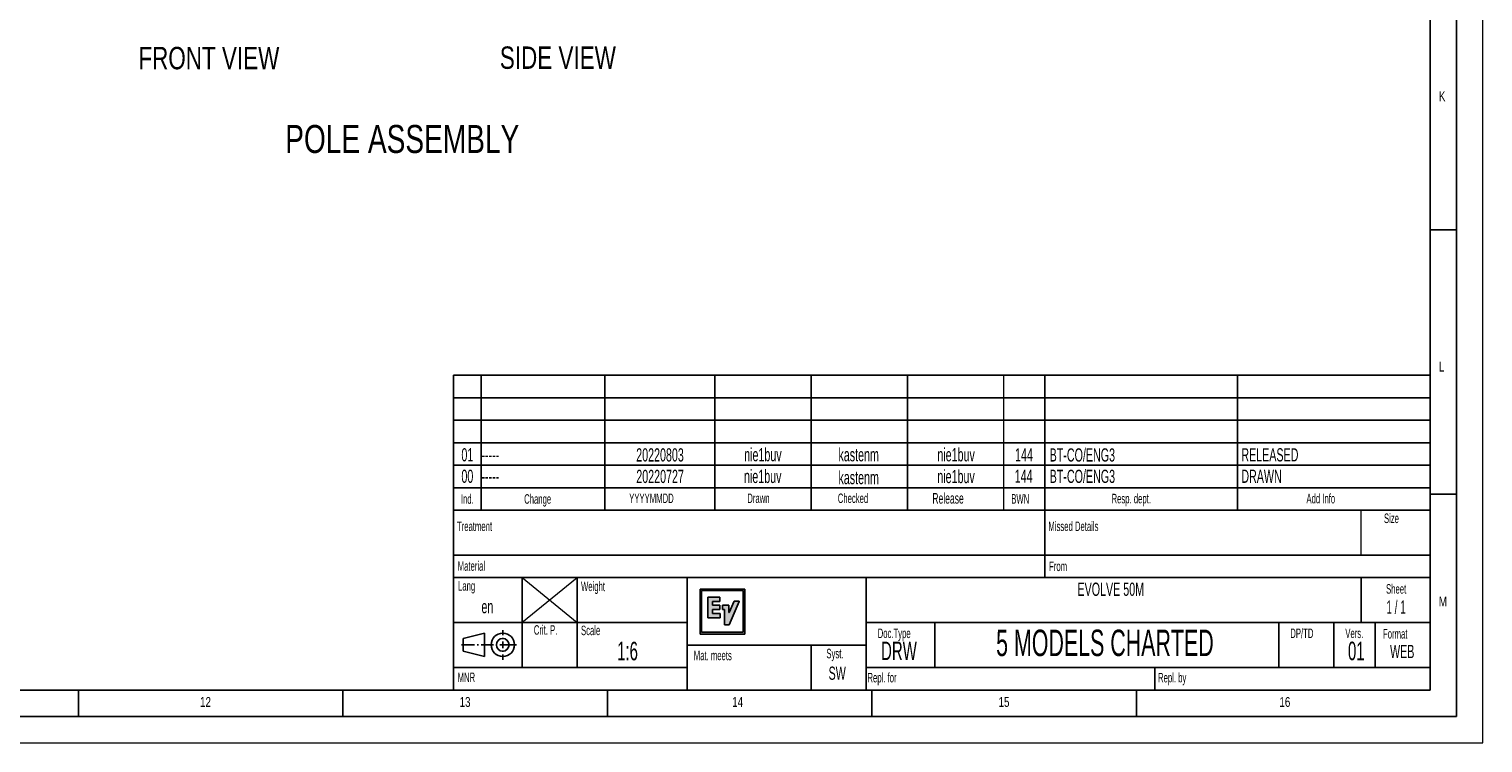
# Model space of a CAD drawing. Header units: millimetres. Extents: x 0 to 5046, y 0 to 3564.
# Tile 7 of 11: x 3397 to 5046, y 0 to 810. Entities that reach past the tile are written whole.
import ezdxf

# ---------------------------------------------------------------- set-up
doc = ezdxf.new("R2010")
doc.units = ezdxf.units.MM
doc.header["$LTSCALE"] = 6
doc.layers.add('FORMAT', color=7, linetype='Continuous')
doc.layers.add('SLD-0', color=7, linetype='Continuous')
doc.styles.add('SLDTEXTSTYLE0', font='TXT', dxfattribs={"width": 0.75})
doc.styles.add('SLDTEXTSTYLE1', font='TXT', dxfattribs={"width": 0.605})
doc.styles.add('SLDTEXTSTYLE2', font='TXT', dxfattribs={"width": 0.563})

# ---------------------------------------------------------------- blocks, each defined once
blk = doc.blocks.new('Block2')
at = {"linetype": 'Continuous', "true_color": 0xffffff}
h = blk.add_hatch(color=7, dxfattribs=at)
h.paths.add_polyline_path([(0, 51.3), (0, 0), (50.9, 0), (50.9, 51.3)], flags=0)
h.paths.add_polyline_path([(49, 49.6), (49, 2.2), (1.7, 2.2), (1.7, 49.6)], flags=0)
for points in [[(8.9, 18.6), (8.9, 18.6), (8.9, 18.6), (8.9, 18.6), (8.9, 18.7), (8.9, 42), (8.9, 42.1), (8.9, 42.1), (8.9, 42.1), (9, 42.2), (9, 42.2), (9, 42.2), (9.1, 42.2), (9.1, 42.2), (22.4, 42.2), (22.4, 42.2), (22.4, 42.2), (22.5, 42.2), (22.5, 42.2), (22.5, 42.1), (22.5, 42.1), (22.5, 42.1), (22.5, 42), (22.5, 42), (22.5, 37.4), (22.5, 37.4), (22.5, 37.4), (22.5, 37.3), (22.5, 37.3), (22.5, 37.3), (22.4, 37.2), (22.4, 37.2), (22.4, 37.2), (14.3, 37.2), (14.3, 37.2), (14.3, 37.2), (14.2, 37.2), (14.2, 37.2), (14.2, 37.1), (14.2, 37.1), (14.2, 37.1), (14.2, 37), (14.2, 33.3), (14.2, 33.2), (14.2, 33.2), (14.2, 33.2), (14.2, 33.2), (14.2, 33.1), (14.2, 33.1), (14.3, 33.1), (14.3, 33.1), (14.3, 33.1), (22.4, 33.1), (22.4, 33.1), (22.4, 33.1), (22.5, 33), (22.5, 33), (22.5, 33), (22.5, 32.9), (22.5, 32.9), (22.5, 32.9), (22.5, 32.9), (22.5, 28.2), (22.5, 28.2), (22.5, 28.1), (22.5, 28.1), (22.5, 28.1), (22.5, 28), (22.4, 28), (22.4, 28), (22.4, 28), (14.3, 28), (14.3, 28), (14.2, 28), (14.2, 28), (14.2, 27.9), (14.1, 27.9), (14.1, 27.9), (14.1, 27.8), (14.1, 27.8), (14.1, 23.8), (14.1, 23.8), (14.1, 23.8), (14.1, 23.7), (14.1, 23.7), (14.2, 23.7), (14.2, 23.7), (14.2, 23.6), (14.3, 23.6), (14.3, 23.6), (22.4, 23.6), (22.4, 23.6), (22.5, 23.6), (22.5, 23.6), (22.5, 23.6), (22.6, 23.5), (22.6, 23.5), (22.6, 23.5), (22.6, 23.4), (22.6, 23.4), (22.6, 18.7), (22.6, 18.6), (22.6, 18.6), (22.6, 18.6), (22.5, 18.5), (22.5, 18.5), (22.5, 18.5), (22.4, 18.5), (22.4, 18.5), (9.1, 18.5), (9.1, 18.5), (9, 18.5), (9, 18.5), (9, 18.5)], [(44.2, 37.4), (44.2, 37.4), (44.2, 37.3), (44.2, 37.3), (32.9, 10.8), (32.9, 10.8), (32.9, 10.8), (32.8, 10.8), (32.8, 10.7), (32.8, 10.7), (32.7, 10.7), (27.9, 10.7), (27.9, 10.7), (27.9, 10.7), (27.8, 10.8), (27.8, 10.8), (27.8, 10.8), (27.8, 10.8), (27.8, 10.9), (27.8, 10.9), (27.8, 10.9), (27.7, 11), (27.7, 11), (27.7, 27.9), (25.8, 27.9), (25.7, 27.9), (25.7, 27.9), (25.7, 28), (25.6, 28), (25.6, 28), (25.6, 28), (25.6, 28.1), (25.6, 28.1), (25.6, 28.1), (25.6, 28.2), (25.6, 28.2), (25.6, 32.9), (25.6, 32.9), (25.6, 32.9), (25.6, 33), (25.6, 33), (25.6, 33), (25.7, 33), (25.7, 33), (25.7, 33), (32.5, 33), (32.5, 33), (32.6, 33), (32.6, 33), (32.6, 33), (32.7, 33), (32.7, 32.9), (32.7, 32.9), (32.7, 32.9), (32.7, 32.8), (32.7, 32.8), (32.7, 32.8), (32.7, 24.8), (32.7, 24.8), (32.7, 24.8), (32.8, 24.8), (32.8, 24.7), (32.8, 24.7), (32.8, 24.7), (32.9, 24.7), (32.9, 24.7), (32.9, 24.7), (33, 24.7), (33, 24.7), (33, 24.8), (33.1, 24.8), (33.1, 24.8), (38.5, 37.5), (38.5, 37.6), (38.6, 37.6), (38.6, 37.6), (38.6, 37.6), (38.7, 37.6), (38.7, 37.6), (44, 37.6), (44, 37.6), (44, 37.6), (44.1, 37.6), (44.1, 37.6), (44.1, 37.6), (44.1, 37.5), (44.1, 37.5), (44.2, 37.5), (44.2, 37.4), (44.2, 37.4), (44.2, 37.4)]]:
    blk.add_hatch(color=7, dxfattribs=at).paths.add_polyline_path(points, flags=0)
at = {"layer": 'SLD-0', "color": 7, "true_color": 0xffffff}
for p, q in [((50.9, 51.3), (0, 51.3)), ((0, 51.3), (0, 0)), ((1.7, 2.2), (1.7, 49.6)), ((1.7, 49.6), (49, 49.6)), ((49, 49.6), (49, 2.2)), ((50.9, 0), (50.9, 51.3)), ((8.9, 42.1), (9, 42.2)), ((8.9, 42), (8.9, 42.1)), ((8.9, 42.1), (8.9, 42.1)), ((8.9, 42.1), (8.9, 42.1)), ((8.9, 18.7), (8.9, 42)), ((9, 42.2), (9, 42.2)), ((9, 42.2), (9, 42.2)), ((9, 42.2), (9.1, 42.2)), ((9.1, 42.2), (9.1, 42.2)), ((9.1, 42.2), (22.4, 42.2)), ((14.3, 37.2), (14.2, 37.2)), ((14.2, 37.2), (14.2, 37.2)), ((14.2, 37.2), (14.2, 37.1)), ((14.2, 37.1), (14.2, 37.1)), ((14.2, 37.1), (14.2, 37.1)), ((14.2, 37.1), (14.2, 37)), ((14.2, 37), (14.2, 33.3)), ((14.2, 33.3), (14.2, 33.2)), ((14.2, 33.2), (14.2, 33.2)), ((14.2, 33.2), (14.2, 33.2)), ((14.2, 33.2), (14.2, 33.2)), ((14.2, 33.2), (14.2, 33.1)), ((14.2, 33.1), (14.2, 33.1)), ((14.2, 33.1), (14.3, 33.1)), ((22.4, 37.2), (14.3, 37.2)), ((14.3, 37.2), (14.3, 37.2)), ((14.3, 37.2), (14.3, 37.2)), ((14.3, 33.1), (14.3, 33.1)), ((14.3, 33.1), (14.3, 33.1)), ((14.3, 33.1), (22.4, 33.1)), ((22.4, 42.2), (22.4, 42.2)), ((22.4, 42.2), (22.4, 42.2)), ((22.4, 42.2), (22.5, 42.2)), ((22.5, 37.3), (22.4, 37.2)), ((22.4, 37.2), (22.4, 37.2)), ((22.4, 37.2), (22.4, 37.2)), ((22.4, 33.1), (22.4, 33.1)), ((22.4, 33.1), (22.4, 33.1)), ((22.4, 33.1), (22.5, 33)), ((22.5, 42.2), (22.5, 42.2)), ((22.5, 42.2), (22.5, 42.1)), ((22.5, 42.1), (22.5, 42.1)), ((22.5, 42.1), (22.5, 42.1)), ((22.5, 42.1), (22.5, 42)), ((22.5, 42), (22.5, 42)), ((22.5, 42), (22.5, 37.4)), ((22.5, 37.4), (22.5, 37.4)), ((22.5, 37.4), (22.5, 37.4)), ((22.5, 37.4), (22.5, 37.3)), ((22.5, 37.3), (22.5, 37.3)), ((22.5, 37.3), (22.5, 37.3)), ((22.5, 33), (22.5, 33)), ((22.5, 33), (22.5, 33)), ((22.5, 33), (22.5, 32.9)), ((25.6, 33), (25.6, 33)), ((25.6, 33), (25.6, 33)), ((25.6, 33), (25.7, 33)), ((25.7, 33), (25.7, 33)), ((25.7, 33), (25.7, 33)), ((25.7, 33), (32.5, 33)), ((32.5, 33), (32.5, 33)), ((32.5, 33), (32.6, 33)), ((32.6, 33), (32.6, 33)), ((32.6, 33), (32.6, 33)), ((32.6, 33), (32.7, 33)), ((44.2, 37.3), (32.9, 10.8)), ((33.1, 24.8), (38.5, 37.5)), ((38.5, 37.5), (38.5, 37.6)), ((38.5, 37.6), (38.6, 37.6)), ((38.6, 37.6), (38.6, 37.6)), ((38.6, 37.6), (38.6, 37.6)), ((38.6, 37.6), (38.7, 37.6)), ((38.7, 37.6), (38.7, 37.6)), ((38.7, 37.6), (44, 37.6)), ((44, 37.6), (44, 37.6)), ((44, 37.6), (44, 37.6)), ((44, 37.6), (44.1, 37.6)), ((44.1, 37.6), (44.1, 37.6)), ((44.1, 37.6), (44.1, 37.6)), ((44.1, 37.6), (44.1, 37.5)), ((44.1, 37.5), (44.1, 37.5)), ((44.1, 37.5), (44.2, 37.5)), ((44.2, 37.5), (44.2, 37.4)), ((44.2, 37.4), (44.2, 37.3)), ((44.2, 37.4), (44.2, 37.4)), ((44.2, 37.4), (44.2, 37.4)), ((44.2, 37.4), (44.2, 37.4)), ((44.2, 37.4), (44.2, 37.4)), ((44.2, 37.3), (44.2, 37.3)), ((8.9, 18.6), (8.9, 18.7)), ((8.9, 18.6), (8.9, 18.6)), ((8.9, 18.6), (8.9, 18.6)), ((9, 18.5), (8.9, 18.6)), ((8.9, 18.6), (8.9, 18.6)), ((9.1, 18.5), (9, 18.5)), ((9, 18.5), (9, 18.5)), ((9, 18.5), (9, 18.5)), ((22.4, 18.5), (9.1, 18.5)), ((9.1, 18.5), (9.1, 18.5)), ((14.2, 27.9), (14.1, 27.9)), ((14.1, 27.9), (14.1, 27.9)), ((14.1, 27.9), (14.1, 27.8)), ((14.1, 27.8), (14.1, 27.8)), ((14.1, 27.8), (14.1, 23.8)), ((14.1, 23.8), (14.1, 23.8)), ((14.1, 23.8), (14.1, 23.8)), ((14.1, 23.8), (14.1, 23.7)), ((14.1, 23.7), (14.1, 23.7)), ((14.1, 23.7), (14.2, 23.7)), ((14.3, 28), (14.2, 28)), ((14.2, 28), (14.2, 28)), ((14.2, 28), (14.2, 27.9)), ((14.2, 23.7), (14.2, 23.7)), ((14.2, 23.7), (14.2, 23.6)), ((14.2, 23.6), (14.3, 23.6)), ((22.4, 28), (14.3, 28)), ((14.3, 28), (14.3, 28)), ((14.3, 23.6), (14.3, 23.6)), ((14.3, 23.6), (22.4, 23.6)), ((22.5, 28), (22.4, 28)), ((22.4, 28), (22.4, 28)), ((22.4, 28), (22.4, 28)), ((22.4, 23.6), (22.4, 23.6)), ((22.4, 23.6), (22.5, 23.6)), ((22.5, 18.5), (22.4, 18.5)), ((22.4, 18.5), (22.4, 18.5)), ((22.5, 32.9), (22.5, 32.9)), ((22.5, 32.9), (22.5, 32.9)), ((22.5, 32.9), (22.5, 32.9)), ((22.5, 32.9), (22.5, 28.2)), ((22.5, 28.2), (22.5, 28.2)), ((22.5, 28.2), (22.5, 28.1)), ((22.5, 28.1), (22.5, 28.1)), ((22.5, 28.1), (22.5, 28.1)), ((22.5, 28.1), (22.5, 28)), ((22.5, 23.6), (22.5, 23.6)), ((22.5, 23.6), (22.5, 23.6)), ((22.5, 23.6), (22.6, 23.5)), ((22.6, 18.6), (22.5, 18.5)), ((22.5, 18.5), (22.5, 18.5)), ((22.5, 18.5), (22.5, 18.5)), ((22.6, 23.5), (22.6, 23.5)), ((22.6, 23.5), (22.6, 23.5)), ((22.6, 23.5), (22.6, 23.4)), ((22.6, 23.4), (22.6, 23.4)), ((22.6, 23.4), (22.6, 18.7)), ((22.6, 18.7), (22.6, 18.6)), ((22.6, 18.6), (22.6, 18.6)), ((22.6, 18.6), (22.6, 18.6)), ((25.6, 32.9), (25.6, 33)), ((25.6, 28.2), (25.6, 32.9)), ((25.6, 32.9), (25.6, 32.9)), ((25.6, 32.9), (25.6, 32.9)), ((25.6, 28.1), (25.6, 28.2)), ((25.6, 28.2), (25.6, 28.2)), ((25.6, 28), (25.6, 28.1)), ((25.6, 28.1), (25.6, 28.1)), ((25.6, 28.1), (25.6, 28.1)), ((25.7, 28), (25.6, 28)), ((25.6, 28), (25.6, 28)), ((25.6, 28), (25.6, 28)), ((25.7, 27.9), (25.7, 28)), ((25.8, 27.9), (25.7, 27.9)), ((25.7, 27.9), (25.7, 27.9)), ((27.7, 27.9), (25.8, 27.9)), ((27.7, 11), (27.7, 27.9)), ((32.7, 33), (32.7, 32.9)), ((32.7, 32.9), (32.7, 32.9)), ((32.7, 32.9), (32.7, 32.9)), ((32.7, 32.9), (32.7, 32.8)), ((32.7, 32.8), (32.7, 32.8)), ((32.7, 32.8), (32.7, 32.8)), ((32.7, 32.8), (32.7, 24.8)), ((32.7, 24.8), (32.7, 24.8)), ((32.7, 24.8), (32.7, 24.8)), ((32.7, 24.8), (32.8, 24.8)), ((32.8, 24.8), (32.8, 24.7)), ((32.8, 24.7), (32.8, 24.7)), ((32.8, 24.7), (32.8, 24.7)), ((32.8, 24.7), (32.9, 24.7)), ((32.9, 24.7), (32.9, 24.7)), ((32.9, 24.7), (32.9, 24.7)), ((32.9, 24.7), (33, 24.7)), ((33, 24.7), (33, 24.8)), ((33, 24.8), (33.1, 24.8)), ((33, 24.7), (33, 24.7)), ((33.1, 24.8), (33.1, 24.8)), ((0, 0), (50.9, 0)), ((49, 2.2), (1.7, 2.2)), ((27.8, 10.9), (27.7, 11)), ((27.7, 11), (27.7, 11)), ((27.8, 10.8), (27.8, 10.9)), ((27.8, 10.9), (27.8, 10.9)), ((27.8, 10.9), (27.8, 10.9)), ((27.9, 10.7), (27.8, 10.8)), ((27.8, 10.8), (27.8, 10.8)), ((27.8, 10.8), (27.8, 10.8)), ((27.8, 10.8), (27.8, 10.8)), ((32.7, 10.7), (27.9, 10.7)), ((27.9, 10.7), (27.9, 10.7)), ((27.9, 10.7), (27.9, 10.7)), ((32.8, 10.7), (32.7, 10.7)), ((32.9, 10.8), (32.8, 10.8)), ((32.8, 10.8), (32.8, 10.7)), ((32.8, 10.7), (32.8, 10.7)), ((32.9, 10.8), (32.9, 10.8)), ((32.9, 10.8), (32.9, 10.8))]:
    blk.add_line(p, q, dxfattribs=at)

msp = doc.modelspace()

# ---------------------------------------------------------------- linework, layer by layer
at = {"color": 7, "linetype": 'Continuous', "lineweight": 18}
for p, q in [((5046.000025, 0.00006), (5046.000025, 3564.00006)), ((0.000025, 0.00006), (5046.000025, 0.00006))]:
    msp.add_line(p, q, dxfattribs=at)
at = {"layer": 'FORMAT'}
for p, q in [((5016.000025, 30.00006), (5016.000025, 3534.00006)), ((4986.000025, 60.00006), (4986.000025, 3504.00006)), ((4986, 582), (5016, 582)), ((3878.400025, 417.00006), (3878.400025, 85.50006)), ((3878.400025, 417.00006), (4986.000025, 417.00006)), ((3878.400025, 417.00006), (4986.000025, 417.00006)), ((3878.400025, 417.00006), (4986.000025, 417.00006)), ((3909.600025, 417.00006), (3909.600025, 264.00006)), ((4050.000025, 417.00006), (4050.000025, 264.00006)), ((4174.800025, 417.00006), (4174.800025, 264.00006)), ((4284.000025, 417.00006), (4284.000025, 264.00006)), ((4393.200025, 417.00006), (4393.200025, 264.00006)), ((4549.200025, 417.00006), (4549.200025, 264.00006)), ((4767.600025, 417.00006), (4767.600025, 264.00006)), ((4986.000025, 417.00006), (4986.000025, 60.00006)), ((3878.400025, 391.50006), (4986.000025, 391.50006)), ((3878.400025, 391.50006), (4986.000025, 391.50006)), ((4549.200025, 391.50006), (4549.200025, 264.00006)), ((3878.400025, 366.00006), (4986.000025, 366.00006)), ((3878.400025, 340.50006), (4986.000025, 340.50006)), ((3878.400025, 315.00006), (4986.000025, 315.00006)), ((3878.400025, 289.50006), (4986.000025, 289.50006)), ((4986, 282), (5016, 282)), ((3878.400025, 264.00006), (4986.000025, 264.00006)), ((4549.200025, 264.00006), (4549.200025, 187.50006)), ((3878.400025, 213.00006), (4986.000025, 213.00006)), ((4143.600025, 187.50006), (3878.400025, 187.50006)), ((3956.400025, 187.50006), (3956.400025, 85.50006)), ((4018.800025, 187.50006), (4018.800025, 85.50006)), ((4143.600025, 111.00006), (4143.600025, 187.50006)), ((4143.600025, 187.50006), (4346.400025, 187.50006)), ((4346.400025, 111.00006), (4346.400025, 187.50006)), ((4346.400025, 187.50006), (4986.000025, 187.50006)), ((4908.000025, 136.50006), (4908.000025, 187.50006)), ((3878.400025, 136.50006), (4143.600025, 136.50006)), ((4346.400025, 136.50006), (4986.000025, 136.50006)), ((4424.400025, 136.50006), (4424.400025, 85.50006)), ((4814.400025, 136.50006), (4814.400025, 85.50006)), ((4876.800025, 136.50006), (4876.800025, 85.50006)), ((4923.600025, 136.50006), (4923.600025, 85.50006)), ((3913.428845, 124.465918), (3889.428845, 118.465918)), ((3889.428845, 118.465918), (3889.428845, 104.065918)), ((3913.428845, 98.065918), (3913.428845, 124.465918)), ((3934.308845, 122.209918), (3934.308845, 127.777918)), ((3934.308845, 117.889918), (3934.308845, 119.329918)), ((3887.411367, 111.265918), (3902.388845, 111.265918)), ((3889.428845, 104.065918), (3913.428845, 98.065918)), ((3905.268845, 111.265918), (3906.708845, 111.265918)), ((3909.588845, 111.265918), (3923.604845, 111.265918)), ((3926.484845, 111.265918), (3927.924845, 111.265918)), ((3930.804845, 111.265918), (3949.811367, 111.265918)), ((3934.308845, 107.473918), (3934.308845, 115.009918)), ((3934.308845, 103.153918), (3934.308845, 104.593918)), ((3934.308845, 94.177918), (3934.308845, 100.273918)), ((4143.600025, 60.00006), (4143.600025, 111.00006)), ((4143.600025, 111.00006), (4346.400025, 111.00006)), ((4284.000025, 111.00006), (4284.000025, 60.00006)), ((4346.400025, 60.00006), (4346.400025, 111.00006)), ((3878.400025, 85.50006), (3878.400025, 60.00006)), ((3878.400025, 85.50006), (4143.600025, 85.50006)), ((4346.400025, 85.50006), (4986.000025, 85.50006)), ((4674.000025, 60.00006), (4674.000025, 85.50006)), ((120.000025, 60.00006), (4986.000025, 60.00006)), ((3453.000025, 30.00006), (3453.000025, 60.00006)), ((3753.000025, 30.00006), (3753.000025, 60.00006)), ((3878.400025, 60.00006), (4986.000025, 60.00006)), ((4053.000025, 30.00006), (4053.000025, 60.00006)), ((4353.000025, 30.00006), (4353.000025, 60.00006)), ((4653.000025, 30.00006), (4653.000025, 60.00006)), ((90.000025, 30.00006), (5016.000025, 30.00006))]:
    msp.add_line(p, q, dxfattribs=at)
at = {"layer": 'FORMAT', "lineweight": 18}
for p, q in [((4502.400025, 417.00006), (4502.400025, 264.00006)), ((4908.000025, 213.00006), (4908.000025, 264.00006)), ((3955.891553, 136.50006), (4018.800025, 187.50006)), ((3956.400025, 187.50006), (4018.800025, 136.50006))]:
    msp.add_line(p, q, dxfattribs=at)
at = {"layer": 'FORMAT', "color": 7}
for p, q in [((3913.428845, 124.465918), (3889.428845, 118.465918)), ((3889.428845, 118.465918), (3889.428845, 104.065918)), ((3913.428845, 98.065918), (3913.428845, 124.465918)), ((3934.308845, 122.209918), (3934.308845, 127.777918)), ((3934.308845, 117.889918), (3934.308845, 119.329918)), ((3887.411367, 111.265918), (3902.388845, 111.265918)), ((3889.428845, 104.065918), (3913.428845, 98.065918)), ((3905.268845, 111.265918), (3906.708845, 111.265918)), ((3909.588845, 111.265918), (3923.604845, 111.265918)), ((3926.484845, 111.265918), (3927.924845, 111.265918)), ((3930.804845, 111.265918), (3949.811367, 111.265918)), ((3934.308845, 107.473918), (3934.308845, 115.009918)), ((3934.308845, 103.153918), (3934.308845, 104.593918)), ((3934.308845, 94.177918), (3934.308845, 100.273918))]:
    msp.add_line(p, q, dxfattribs=at)
for radius in [13.2, 7.2]:
    msp.add_circle((3934.308845, 111.265918), radius, dxfattribs=at)
at = {"layer": 'FORMAT'}
for radius in [13.2, 7.2]:
    msp.add_circle((3934.308845, 111.265918), radius, dxfattribs=at)

# ---------------------------------------------------------------- block references
at = {"color": 7, "linetype": 'Continuous'}
msp.add_blockref('Block2', (4158.081837, 123.272543), dxfattribs=at)

# ---------------------------------------------------------------- texts
at = {"layer": 'FORMAT'}
for s, insert, char_height, attachment_point, style in [('K', (4995.99991, 739.008146), 11.1125, 1, 'SLDTEXTSTYLE0'), ('L', (4995.99991, 432.392802), 11.1125, 1, 'SLDTEXTSTYLE0'), ('01', (3894.098561, 334.337415), 15, 2, 'SLDTEXTSTYLE1'), ('20220803', (4112.620553, 334.198185), 15, 2, 'SLDTEXTSTYLE1'), ('nie1buv', (4229.314122, 334.455614), 15, 2, 'SLDTEXTSTYLE1'), ('kastenm', (4337.955284, 334.40175), 15, 2, 'SLDTEXTSTYLE1'), ('nie1buv', (4448.451361, 334.384565), 15, 2, 'SLDTEXTSTYLE1'), ('144', (4525.422506, 334.310568), 15, 2, 'SLDTEXTSTYLE1'), ('BT-CO/ENG3', (4554.563316, 334.132348), 15, 1, 'SLDTEXTSTYLE1'), ('RELEASED', (4771.981545, 334.271601), 15, 1, 'SLDTEXTSTYLE1'), ('-----', (3910.094439, 334.337415), 15, 1, 'SLDTEXTSTYLE1'), ('00', (3894.098561, 309.9581), 15, 2, 'SLDTEXTSTYLE1'), ('-----', (3910.094439, 309.9581), 15, 1, 'SLDTEXTSTYLE1'), ('20220727', (4112.708211, 309.794262), 15, 2, 'SLDTEXTSTYLE1'), ('nie1buv', (4229.147486, 309.798205), 15, 2, 'SLDTEXTSTYLE1'), ('kastenm', (4337.94903, 308.496571), 15, 2, 'SLDTEXTSTYLE1'), ('nie1buv', (4448.408411, 309.693566), 15, 2, 'SLDTEXTSTYLE1'), ('144', (4525.036157, 310.026377), 15, 2, 'SLDTEXTSTYLE1'), ('BT-CO/ENG3', (4554.604641, 309.886919), 15, 1, 'SLDTEXTSTYLE1'), ('DRAWN', (4771.981545, 309.952225), 15, 1, 'SLDTEXTSTYLE1'), ('Ind.', (3894.061398, 282.09955), 10.8, 2, 'SLDTEXTSTYLE1'), ('Change', (3958.538164, 282.09955), 10.8, 1, 'SLDTEXTSTYLE1'), ('YYYYMMDD', (4077.678206, 282.890226), 10.8, 1, 'SLDTEXTSTYLE1'), ('Drawn', (4211.644986, 282.890226), 10.8, 1, 'SLDTEXTSTYLE1'), ('Checked', (4314.248822, 282.890226), 10.8, 1, 'SLDTEXTSTYLE1'), ('Release', (4421.509662, 283.4293), 12, 1, 'SLDTEXTSTYLE1'), ('BWN', (4511.017063, 282.229086), 10.8, 1, 'SLDTEXTSTYLE1'), ('Resp. dept.', (4624.76891, 282.553082), 10.8, 1, 'SLDTEXTSTYLE1'), ('Add Info', (4845.846841, 282.553082), 10.8, 1, 'SLDTEXTSTYLE1'), ('Treatment', (3882.324856, 251.139322), 10.8, 1, 'SLDTEXTSTYLE1'), ('Missed Details', (4553.124856, 251.139322), 10.8, 1, 'SLDTEXTSTYLE1'), ('Size', (4933.745987, 260.185807), 10.8, 1, 'SLDTEXTSTYLE1'), ('Material', (3883.146472, 206.064929), 10.8, 1, 'SLDTEXTSTYLE1'), ('From', (4553.946472, 205.769872), 10.8, 1, 'SLDTEXTSTYLE1'), ('Lang', (3883.554711, 183.524615), 10.8, 1, 'SLDTEXTSTYLE1'), ('Weight', (4023.022452, 182.986292), 10.8, 1, 'SLDTEXTSTYLE1'), ('EVOLVE 50M', (4623.889092, 181.802765), 15, 2, 'SLDTEXTSTYLE1'), ('Sheet', (4947.591484, 180.089276), 10.8, 2, 'SLDTEXTSTYLE1'), ('M', (4995.99991, 165.919606), 11.1125, 1, 'SLDTEXTSTYLE0'), ('en', (3916.774979, 162.074761), 15, 2, 'SLDTEXTSTYLE1'), ('1 / 1', (4947.53272, 161.578316), 15, 2, 'SLDTEXTSTYLE2'), ('Crit. P.', (3969.47183, 133.552546), 10.8, 1, 'SLDTEXTSTYLE1'), ('Scale', (4023.022452, 133.046867), 10.8, 1, 'SLDTEXTSTYLE1'), ('Doc.Type', (4359.51308, 129.753427), 10.8, 1, 'SLDTEXTSTYLE1'), ('5 MODELS CHARTED', (4617.265004, 128.497288), 30, 2, 'SLDTEXTSTYLE1'), ('DP/TD', (4827.51308, 129.753427), 10.8, 1, 'SLDTEXTSTYLE1'), ('Vers.', (4889.91308, 129.753427), 10.8, 1, 'SLDTEXTSTYLE1'), ('Format', (4932.714756, 129.193475), 10.8, 1, 'SLDTEXTSTYLE1'), ('1:6', (4075.774299, 114.723585), 21, 2, 'SLDTEXTSTYLE1'), ('Mat. meets', (4150.868535, 104.612397), 10.8, 1, 'SLDTEXTSTYLE1'), ('Syst.', (4301.339357, 106.761519), 10.8, 1, 'SLDTEXTSTYLE1'), ('DRW', (4383.632307, 114.925748), 21, 2, 'SLDTEXTSTYLE1'), ('01', (4902.355811, 114.816862), 21, 2, 'SLDTEXTSTYLE1'), ('WEB', (4954.479529, 111.201139), 15, 2, 'SLDTEXTSTYLE1'), ('SW', (4313.589282, 86.574633), 15, 2, 'SLDTEXTSTYLE1'), ('MNR', (3883.027445, 79.771313), 10.8, 1, 'SLDTEXTSTYLE1'), ('Repl. for', (4347.918311, 79.46352), 10.8, 1, 'SLDTEXTSTYLE1'), ('Repl. by', (4677.535177, 79.46352), 10.8, 1, 'SLDTEXTSTYLE1'), ('12', (3590.894371, 52.008188), 11.1125, 1, 'SLDTEXTSTYLE0'), ('13', (3885.279284, 52.008188), 11.1125, 1, 'SLDTEXTSTYLE0'), ('14', (4194.455682, 52.008188), 11.1125, 1, 'SLDTEXTSTYLE0'), ('15', (4496.605344, 52.008188), 11.1125, 1, 'SLDTEXTSTYLE0'), ('16', (4815.150725, 52.008188), 11.1125, 1, 'SLDTEXTSTYLE0')]:
    msp.add_mtext(s, dxfattribs=dict(at, insert=insert, char_height=char_height, attachment_point=attachment_point, style=style))
at = {"layer": 'SLD-0', "color": 7, "style": 'SLDTEXTSTYLE0'}
for s, insert, char_height, attachment_point in [('FRONT VIEW', (3600.8931, 789.510668), 25.4, 2), ('SIDE VIEW', (3930.922886, 789.965998), 25.4, 1), ('POLE ASSEMBLY', (3820.246408, 700.919802), 31.75, 2)]:
    msp.add_mtext(s, dxfattribs=dict(at, insert=insert, char_height=char_height, attachment_point=attachment_point))

doc.saveas('drawing.dxf')
